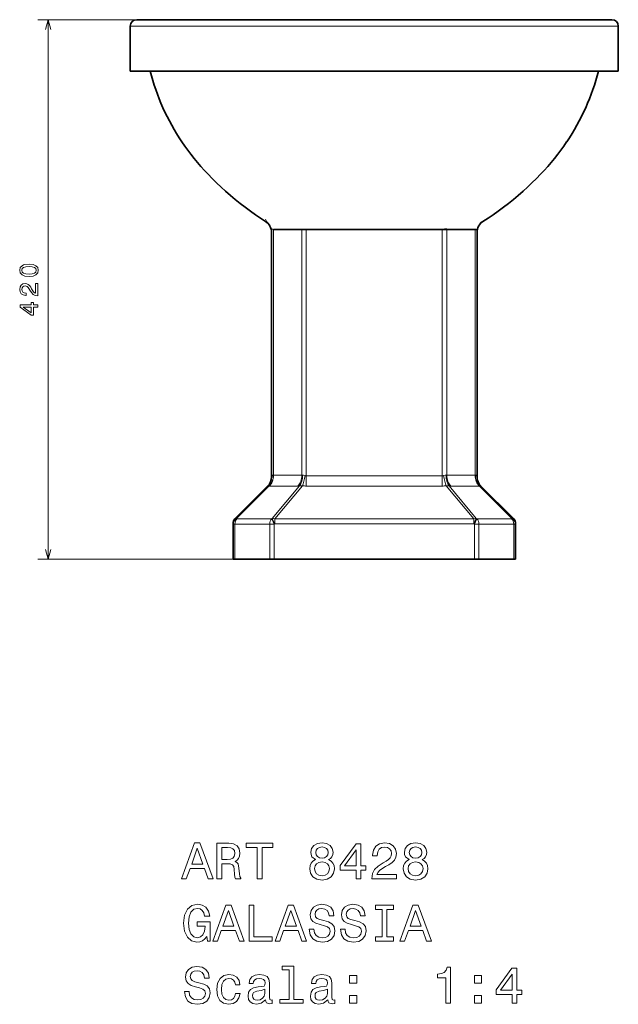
# Model space of a CAD drawing. Extents: x 28 to 371, y 36 to 272.
# Tile 1 of 2: x 28 to 145, y 66 to 258. Entities that reach past the tile are written whole.
import ezdxf

# ---------------------------------------------------------------- set-up
doc = ezdxf.new("R2010")
doc.units = 0

msp = doc.modelspace()

# ---------------------------------------------------------------- linework, layer by layer
at = {"color": 7, "lineweight": 13}
for p, q in [((95.39, 257.59), (31.89, 257.59)), ((33.89, 152.59), (33.89, 257.59)), ((49.89, 256.34), (97.39, 256.34)), ((144.89, 256.34), (97.39, 256.34)), ((77.76, 216.76), (77.76, 168.94)), ((83.28, 216.87), (83.28, 168.94)), ((84.16, 216.66), (84.16, 168.84)), ((110.63, 216.66), (110.63, 168.84)), ((111.51, 216.87), (111.51, 168.94)), ((117.03, 216.76), (117.03, 168.94)), ((95.39, 152.59), (31.89, 152.59))]:
    msp.add_line(p, q, dxfattribs=at)
at = {"color": 7, "lineweight": 35}
for p, q in [((51.14, 257.59), (97.39, 257.59)), ((143.64, 257.59), (97.39, 257.59)), ((49.89, 247.59), (97.39, 247.59)), ((144.89, 247.59), (97.39, 247.59)), ((77.39, 216.69), (77.39, 168.62)), ((77.76, 216.76), (117.46, 216.76)), ((117.39, 216.69), (117.39, 168.62))]:
    msp.add_line(p, q, dxfattribs=at)
at = {"color": 7, "lineweight": 35, "ltscale": 9.98497e-05}
msp.add_line((56.76, 257.59), (56.77, 257.59), dxfattribs=at)
at = {"color": 7, "lineweight": 35, "ltscale": 0.042586}
msp.add_line((59.98, 257.59), (61.68, 257.59), dxfattribs=at)
at = {"color": 7, "lineweight": 35, "ltscale": 0.042587}
msp.add_line((134.81, 257.59), (133.11, 257.59), dxfattribs=at)
at = {"color": 7, "lineweight": 35, "ltscale": 9.99451e-05}
msp.add_line((138.02, 257.59), (138.02, 257.59), dxfattribs=at)
at = {"color": 7, "lineweight": 35, "ltscale": 0.21875}
for p, q in [((49.89, 256.34), (49.89, 247.59)), ((144.89, 247.59), (144.89, 256.34))]:
    msp.add_line(p, q, dxfattribs=at)
at = {"color": 7, "lineweight": 13, "ltscale": 0.002443}
for p, q in [((77.39, 168.62), (77.42, 168.72)), ((77.42, 168.72), (77.39, 168.62)), ((117.36, 168.72), (117.39, 168.62))]:
    msp.add_line(p, q, dxfattribs=at)
at = {"color": 7, "lineweight": 13, "ltscale": 0.000548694}
for p, q in [((77.74, 168.94), (77.76, 168.94)), ((117.05, 168.94), (117.03, 168.94)), ((117.03, 168.94), (117.05, 168.94))]:
    msp.add_line(p, q, dxfattribs=at)
at = {"color": 7, "lineweight": 13, "ltscale": 0.137944}
for p, q in [((83.28, 168.94), (77.76, 168.94)), ((111.51, 168.94), (117.03, 168.94)), ((82.48, 166.85), (76.96, 166.85)), ((112.31, 166.85), (117.83, 166.85))]:
    msp.add_line(p, q, dxfattribs=at)
at = {"color": 7, "lineweight": 13, "ltscale": 0.330806}
for p, q in [((97.39, 168.84), (84.16, 168.84)), ((97.39, 168.84), (110.63, 168.84)), ((97.39, 166.84), (84.16, 166.84)), ((97.39, 166.84), (110.63, 166.84))]:
    msp.add_line(p, q, dxfattribs=at)
at = {"color": 7, "lineweight": 13, "ltscale": 0.05}
for p, q in [((84.16, 166.84), (84.16, 168.84)), ((110.63, 166.84), (110.63, 168.84))]:
    msp.add_line(p, q, dxfattribs=at)
at = {"color": 7, "lineweight": 35, "ltscale": 0.22961}
for p, q in [((76.75, 166.95), (70.26, 160.45)), ((118.03, 166.95), (124.53, 160.45))]:
    msp.add_line(p, q, dxfattribs=at)
at = {"color": 7, "lineweight": 13, "ltscale": 0.220331}
for p, q in [((76.89, 166.85), (70.66, 160.62)), ((117.89, 166.85), (124.13, 160.62))]:
    msp.add_line(p, q, dxfattribs=at)
at = {"color": 7, "lineweight": 13, "ltscale": 0.001645}
for p, q in [((76.89, 166.85), (76.96, 166.85)), ((76.96, 166.85), (76.89, 166.85)), ((117.89, 166.85), (117.83, 166.85)), ((117.83, 166.85), (117.89, 166.85))]:
    msp.add_line(p, q, dxfattribs=at)
at = {"color": 7, "lineweight": 13, "ltscale": 0.206931}
for p, q in [((82.84, 166.87), (77.54, 160.51)), ((111.95, 166.87), (117.25, 160.51))]:
    msp.add_line(p, q, dxfattribs=at)
at = {"color": 7, "lineweight": 13, "ltscale": 0.209434}
for p, q in [((83.39, 166.9), (78.02, 160.46)), ((111.4, 166.9), (116.76, 160.46))]:
    msp.add_line(p, q, dxfattribs=at)
at = {"color": 7, "lineweight": 13, "ltscale": 0.013701}
for p, q in [((83.39, 166.9), (82.84, 166.87)), ((111.4, 166.9), (111.95, 166.87))]:
    msp.add_line(p, q, dxfattribs=at)
at = {"color": 7, "lineweight": 35, "ltscale": 0.003976}
for p, q in [((69.89, 159.57), (69.89, 159.41)), ((124.89, 159.57), (124.89, 159.41))]:
    msp.add_line(p, q, dxfattribs=at)
at = {"color": 7, "lineweight": 35, "ltscale": 0.17058}
for p, q in [((69.89, 152.59), (69.89, 159.41)), ((124.89, 152.59), (124.89, 159.41))]:
    msp.add_line(p, q, dxfattribs=at)
at = {"color": 7, "lineweight": 13, "ltscale": 0.009153}
for p, q in [((69.89, 159.41), (70.26, 159.41)), ((124.89, 159.41), (124.53, 159.41))]:
    msp.add_line(p, q, dxfattribs=at)
at = {"color": 7, "lineweight": 13, "ltscale": 0.17058}
for p, q in [((70.26, 152.59), (70.26, 159.41)), ((77.03, 152.59), (77.03, 159.41)), ((77.91, 152.59), (77.91, 159.41)), ((116.88, 152.59), (116.88, 159.41)), ((117.76, 152.59), (117.76, 159.41)), ((124.53, 152.59), (124.53, 159.41))]:
    msp.add_line(p, q, dxfattribs=at)
at = {"color": 7, "lineweight": 13, "ltscale": 0.169194}
for p, q in [((77.03, 159.41), (70.26, 159.41)), ((77.43, 160.46), (70.66, 160.46)), ((117.36, 160.46), (124.13, 160.46)), ((117.76, 159.41), (124.53, 159.41))]:
    msp.add_line(p, q, dxfattribs=at)
at = {"color": 7, "lineweight": 13, "ltscale": 0.003976}
for p, q in [((70.66, 160.62), (70.66, 160.46)), ((124.13, 160.62), (124.13, 160.46))]:
    msp.add_line(p, q, dxfattribs=at)
at = {"color": 7, "lineweight": 13, "ltscale": 0.022097}
for p, q in [((77.03, 159.41), (77.91, 159.41)), ((117.76, 159.41), (116.88, 159.41))]:
    msp.add_line(p, q, dxfattribs=at)
at = {"color": 7, "lineweight": 13, "ltscale": 0.003091}
for p, q in [((77.54, 160.51), (77.43, 160.46)), ((78.02, 159.46), (77.91, 159.41)), ((116.76, 159.46), (116.88, 159.41)), ((117.25, 160.51), (117.36, 160.46))]:
    msp.add_line(p, q, dxfattribs=at)
at = {"color": 7, "lineweight": 13, "ltscale": 0.028822}
for p, q in [((77.43, 160.46), (77.91, 159.41)), ((77.54, 160.51), (78.02, 159.46)), ((117.25, 160.51), (116.76, 159.46)), ((117.36, 160.46), (116.88, 159.41))]:
    msp.add_line(p, q, dxfattribs=at)
at = {"color": 7, "lineweight": 13, "ltscale": 0.025}
for p, q in [((78.02, 160.46), (78.02, 159.46)), ((116.76, 160.46), (116.76, 159.46))]:
    msp.add_line(p, q, dxfattribs=at)
at = {"color": 7, "lineweight": 13, "ltscale": 0.484249}
for p, q in [((97.39, 160.46), (78.02, 160.46)), ((97.39, 159.46), (78.02, 159.46)), ((97.39, 160.46), (116.76, 160.46)), ((97.39, 159.46), (116.76, 159.46))]:
    msp.add_line(p, q, dxfattribs=at)
at = {"color": 7, "lineweight": 35, "ltscale": 0.009153}
for p, q in [((69.89, 152.59), (70.26, 152.59)), ((124.89, 152.59), (124.53, 152.59))]:
    msp.add_line(p, q, dxfattribs=at)
at = {"color": 7, "lineweight": 35, "ltscale": 0.169194}
for p, q in [((77.03, 152.59), (70.26, 152.59)), ((117.76, 152.59), (124.53, 152.59))]:
    msp.add_line(p, q, dxfattribs=at)
at = {"color": 7, "lineweight": 35, "ltscale": 0.022097}
for p, q in [((77.03, 152.59), (77.91, 152.59)), ((117.76, 152.59), (116.88, 152.59))]:
    msp.add_line(p, q, dxfattribs=at)
at = {"color": 7, "lineweight": 35, "ltscale": 0.487056}
for q in [(77.91, 152.59), (116.88, 152.59)]:
    msp.add_line((97.39, 152.59), q, dxfattribs=at)
at = {"color": 7, "lineweight": 13}
for points in [[(34.4, 255.66), (33.89, 257.59), (33.37, 255.66)], [(76.22, 218.76), (76.26, 218.62), (76.31, 218.49), (76.35, 218.4), (76.4, 218.33)], [(77.76, 216.76), (77.67, 216.81), (77.59, 216.84), (77.51, 216.85), (77.47, 216.84), (77.43, 216.82), (77.4, 216.77), (77.39, 216.69)], [(110.63, 216.66), (110.84, 216.79), (110.95, 216.83), (111.05, 216.87), (111.19, 216.9), (111.32, 216.91), (111.44, 216.89), (111.51, 216.87)], [(117.03, 216.76), (117.12, 216.81), (117.2, 216.84), (117.27, 216.85), (117.32, 216.84), (117.35, 216.82), (117.38, 216.77), (117.39, 216.69)], [(77.74, 168.94), (77.64, 168.94), (77.56, 168.9), (77.5, 168.85), (77.45, 168.79), (77.42, 168.72)], [(117.05, 168.94), (117.14, 168.94), (117.22, 168.9), (117.29, 168.85), (117.33, 168.79), (117.36, 168.72)], [(76.89, 166.85), (76.8, 166.87), (76.77, 166.89), (76.75, 166.9), (76.74, 166.91), (76.74, 166.92), (76.74, 166.93), (76.75, 166.95)], [(117.89, 166.85), (117.99, 166.87), (118.02, 166.89), (118.04, 166.9), (118.04, 166.91), (118.05, 166.92), (118.05, 166.93), (118.03, 166.95)], [(33.37, 154.52), (33.89, 152.59), (34.4, 154.52)]]:
    msp.add_lwpolyline(points, dxfattribs=at)
at = {"color": 7, "lineweight": 35}
for points in [[(65.03, 227.51), (65.85, 226.66), (66.7, 225.82), (67.56, 225), (68.45, 224.2), (69.37, 223.39), (70.32, 222.6), (71.28, 221.83), (72.25, 221.08), (73.26, 220.34), (74.27, 219.63), (75.26, 218.95), (76.24, 218.31)], [(129.76, 227.51), (128.94, 226.66), (128.09, 225.82), (127.22, 225), (126.34, 224.2), (125.41, 223.39), (124.47, 222.6), (123.5, 221.83), (122.53, 221.08), (121.53, 220.34), (120.52, 219.63), (119.53, 218.95), (118.54, 218.31)]]:
    msp.add_lwpolyline(points, dxfattribs=at)
at = {"color": 7, "lineweight": 13}
for points in [[(30.18, 207.61), (30.97, 207.69), (31.53, 207.92), (31.88, 208.3), (31.99, 208.82), (31.88, 209.34), (31.53, 209.72), (30.97, 209.95), (30.18, 210.04), (29.39, 209.95), (29.08, 209.86), (28.82, 209.72), (28.48, 209.34), (28.36, 208.82), (28.48, 208.3), (28.82, 207.92), (29.39, 207.69)], [(30.18, 208.09), (29.57, 208.13), (29.13, 208.26), (28.87, 208.49), (28.78, 208.82), (28.87, 209.16), (29.13, 209.38), (29.57, 209.51), (30.18, 209.55), (30.79, 209.51), (31.23, 209.38), (31.49, 209.16), (31.57, 208.82), (31.49, 208.49), (31.23, 208.26), (30.79, 208.13)], [(31.89, 203.86), (31.89, 206.26), (31.45, 206.26), (31.45, 204.36), (31.22, 204.47), (31.02, 204.65), (30.66, 205.21), (30.51, 205.51), (30.29, 205.84), (30.04, 206.08), (29.74, 206.21), (29.4, 206.26), (28.98, 206.18), (28.65, 205.94), (28.44, 205.58), (28.36, 205.11), (28.45, 204.62), (28.68, 204.26), (29.06, 204.02), (29.56, 203.94), (29.63, 203.94), (29.63, 204.4), (29.59, 204.4), (29.25, 204.44), (29, 204.58), (28.83, 204.8), (28.78, 205.08), (28.83, 205.38), (28.96, 205.59), (29.15, 205.73), (29.4, 205.78), (29.63, 205.75), (29.83, 205.65), (30, 205.49), (30.15, 205.27), (30.31, 204.97), (30.63, 204.48), (30.96, 204.13), (31.36, 203.92), (31.87, 203.86)], [(31.89, 201.63), (31.89, 202.08), (31.02, 202.08), (31.02, 202.58), (30.62, 202.58), (30.62, 202.08), (28.46, 202.08), (28.46, 201.63), (30.57, 200.09), (31.02, 200.09), (31.02, 201.63)], [(30.62, 200.52), (29.05, 201.63), (30.62, 201.63)], [(59.86, 90.38), (60.79, 90.38), (61.53, 92.43), (64.32, 92.43), (65.06, 90.38), (66.01, 90.38), (63.44, 97.39), (62.41, 97.39)], [(61.85, 93.29), (62.93, 96.38), (64.01, 93.29)], [(66.75, 90.38), (67.69, 90.38), (67.69, 93.33), (68.65, 93.33), (69.35, 93.3), (69.8, 93.16), (70.04, 92.83), (70.14, 92.23), (70.19, 91.32), (70.25, 90.73), (70.37, 90.38), (71.43, 90.38), (71.43, 90.57), (71.2, 90.85), (71.12, 91.37), (71.05, 92.5), (70.88, 93.34), (70.64, 93.6), (70.28, 93.79), (70.69, 94.05), (70.97, 94.4), (71.15, 94.84), (71.21, 95.38), (71.07, 96.23), (70.67, 96.86), (70, 97.24), (69.09, 97.38), (66.75, 97.38)], [(68.83, 96.52), (69.44, 96.46), (69.88, 96.27), (70.15, 95.91), (70.24, 95.36), (70.14, 94.77), (69.87, 94.42), (69.4, 94.24), (68.77, 94.19), (67.69, 94.19), (67.69, 96.52)], [(74.61, 90.38), (75.54, 90.38), (75.54, 96.53), (77.66, 96.53), (77.66, 97.38), (72.48, 97.38), (72.48, 96.53), (74.61, 96.53)], [(85.97, 94.15), (85.45, 93.87), (85.1, 93.47), (84.88, 92.98), (84.81, 92.38), (84.97, 91.49), (85.43, 90.79), (86.19, 90.35), (87.22, 90.17), (88.24, 90.35), (88.99, 90.79), (89.46, 91.49), (89.63, 92.38), (89.55, 92.98), (89.34, 93.47), (88.97, 93.87), (88.47, 94.15), (88.87, 94.39), (89.15, 94.72), (89.33, 95.13), (89.39, 95.62), (89.22, 96.34), (88.8, 96.91), (88.11, 97.28), (87.22, 97.43), (86.31, 97.28), (85.62, 96.91), (85.19, 96.34), (85.04, 95.62), (85.09, 95.13), (85.26, 94.72)], [(86, 95.54), (86.08, 95.98), (86.32, 96.33), (86.7, 96.54), (87.22, 96.62), (87.72, 96.54), (88.1, 96.33), (88.35, 95.98), (88.44, 95.54), (88.35, 95.09), (88.1, 94.73), (87.72, 94.5), (87.22, 94.43), (86.7, 94.51), (86.32, 94.73), (86.08, 95.09)], [(93.84, 90.38), (94.75, 90.38), (94.75, 92.11), (95.75, 92.11), (95.75, 92.92), (94.75, 92.92), (94.75, 97.22), (93.83, 97.22), (90.77, 93), (90.77, 92.11), (93.84, 92.11)], [(91.61, 92.92), (93.84, 96.05), (93.84, 92.92)], [(96.9, 90.38), (101.71, 90.38), (101.71, 91.24), (97.91, 91.24), (98.12, 91.72), (98.48, 92.11), (99.6, 92.83), (100.2, 93.13), (100.86, 93.56), (101.34, 94.07), (101.61, 94.66), (101.71, 95.34), (101.54, 96.19), (101.07, 96.85), (100.34, 97.27), (99.4, 97.43), (98.43, 97.25), (97.7, 96.78), (97.22, 96.02), (97.06, 95.03), (97.06, 94.88), (97.98, 94.88), (97.98, 94.96), (98.07, 95.65), (98.34, 96.16), (98.78, 96.48), (99.35, 96.59), (99.94, 96.49), (100.37, 96.24), (100.65, 95.84), (100.75, 95.35), (100.68, 94.88), (100.49, 94.49), (100.17, 94.15), (99.72, 93.85), (99.13, 93.52), (98.14, 92.9), (97.44, 92.23), (97.03, 91.42), (96.9, 90.41)], [(104.18, 94.15), (103.67, 93.87), (103.31, 93.47), (103.09, 92.98), (103.02, 92.38), (103.18, 91.49), (103.65, 90.79), (104.4, 90.35), (105.43, 90.17), (106.45, 90.35), (107.21, 90.79), (107.67, 91.49), (107.84, 92.38), (107.76, 92.98), (107.55, 93.47), (107.19, 93.87), (106.68, 94.15), (107.09, 94.39), (107.37, 94.72), (107.54, 95.13), (107.6, 95.62), (107.44, 96.34), (107.02, 96.91), (106.33, 97.28), (105.43, 97.43), (104.53, 97.28), (103.84, 96.91), (103.41, 96.34), (103.25, 95.62), (103.3, 95.13), (103.48, 94.72)], [(104.21, 95.54), (104.29, 95.98), (104.54, 96.33), (104.92, 96.54), (105.43, 96.62), (105.94, 96.54), (106.32, 96.33), (106.56, 95.98), (106.65, 95.54), (106.56, 95.09), (106.32, 94.73), (105.94, 94.5), (105.43, 94.43), (104.92, 94.51), (104.54, 94.73), (104.29, 95.09)], [(85.77, 92.4), (85.87, 92.94), (86.16, 93.34), (86.61, 93.6), (87.22, 93.69), (87.81, 93.6), (88.27, 93.34), (88.56, 92.94), (88.66, 92.4), (88.56, 91.83), (88.27, 91.39), (87.81, 91.11), (87.22, 91.02), (86.61, 91.11), (86.16, 91.39), (85.87, 91.83)], [(103.99, 92.4), (104.08, 92.94), (104.37, 93.34), (104.83, 93.6), (105.43, 93.69), (106.03, 93.6), (106.48, 93.34), (106.77, 92.94), (106.88, 92.4), (106.77, 91.83), (106.48, 91.39), (106.03, 91.11), (105.43, 91.02), (104.83, 91.11), (104.37, 91.39), (104.08, 91.83)], [(64.77, 79.22), (64.95, 78.28), (65.45, 78.28), (65.45, 82.06), (62.9, 82.06), (62.9, 81.21), (64.47, 81.21), (64.47, 81.15), (64.35, 80.22), (64.03, 79.53), (63.53, 79.1), (62.92, 78.96), (62.23, 79.14), (61.7, 79.68), (61.36, 80.58), (61.23, 81.81), (61.35, 83.03), (61.69, 83.93), (62.23, 84.48), (62.97, 84.67), (63.47, 84.57), (63.89, 84.28), (64.19, 83.81), (64.36, 83.17), (65.36, 83.17), (65.1, 84.14), (64.6, 84.87), (63.91, 85.31), (63.03, 85.47), (61.88, 85.22), (61.01, 84.49), (60.46, 83.33), (60.27, 81.78), (60.46, 80.23), (61.01, 79.07), (61.83, 78.33), (62.86, 78.09), (63.43, 78.17), (63.95, 78.37), (64.39, 78.73)], [(65.93, 78.28), (66.86, 78.28), (67.6, 80.34), (70.39, 80.34), (71.13, 78.28), (72.08, 78.28), (69.52, 85.29), (68.49, 85.29)], [(73.03, 78.28), (77.52, 78.28), (77.52, 79.13), (73.95, 79.13), (73.95, 85.28), (73.03, 85.28)], [(78.08, 78.28), (79.01, 78.28), (79.74, 80.34), (82.54, 80.34), (83.27, 78.28), (84.22, 78.28), (81.66, 85.29), (80.63, 85.29)], [(85.62, 80.59), (84.71, 80.59), (84.91, 79.52), (85.41, 78.74), (86.19, 78.26), (87.24, 78.09), (88.28, 78.25), (89.05, 78.7), (89.55, 79.39), (89.73, 80.31), (89.58, 81.14), (89.15, 81.67), (88.47, 82.02), (87.55, 82.29), (86.76, 82.48), (86.25, 82.7), (85.96, 83.02), (85.87, 83.53), (85.96, 83.98), (86.22, 84.32), (86.62, 84.56), (87.18, 84.64), (87.74, 84.54), (88.19, 84.26), (88.48, 83.81), (88.62, 83.19), (89.54, 83.19), (89.54, 83.21), (89.38, 84.16), (88.9, 84.87), (88.16, 85.31), (87.15, 85.46), (86.24, 85.31), (85.53, 84.89), (85.08, 84.23), (84.92, 83.39), (85.05, 82.63), (85.43, 82.11), (86.04, 81.77), (86.86, 81.51), (87.68, 81.28), (88.3, 81.06), (88.67, 80.73), (88.8, 80.21), (88.68, 79.67), (88.37, 79.27), (87.89, 79.02), (87.28, 78.94), (86.59, 79.05), (86.07, 79.37), (85.73, 79.9)], [(91.7, 80.59), (90.78, 80.59), (90.98, 79.52), (91.48, 78.74), (92.26, 78.26), (93.31, 78.09), (94.35, 78.25), (95.12, 78.7), (95.62, 79.39), (95.8, 80.31), (95.65, 81.14), (95.23, 81.67), (94.54, 82.02), (93.62, 82.29), (92.84, 82.48), (92.32, 82.7), (92.03, 83.02), (91.94, 83.53), (92.03, 83.98), (92.29, 84.32), (92.69, 84.56), (93.25, 84.64), (93.81, 84.54), (94.26, 84.26), (94.55, 83.81), (94.69, 83.19), (95.61, 83.19), (95.61, 83.21), (95.45, 84.16), (94.97, 84.87), (94.23, 85.31), (93.22, 85.46), (92.31, 85.31), (91.6, 84.89), (91.15, 84.23), (90.99, 83.39), (91.12, 82.63), (91.5, 82.11), (92.11, 81.77), (92.94, 81.51), (93.75, 81.28), (94.37, 81.06), (94.74, 80.73), (94.87, 80.21), (94.75, 79.67), (94.44, 79.27), (93.96, 79.02), (93.35, 78.94), (92.66, 79.05), (92.14, 79.37), (91.81, 79.9)], [(98.9, 79.13), (97.61, 79.13), (97.61, 78.28), (101.12, 78.28), (101.12, 79.13), (99.83, 79.13), (99.83, 84.43), (101.12, 84.43), (101.12, 85.28), (97.61, 85.28), (97.61, 84.43), (98.9, 84.43)], [(102.37, 78.28), (103.29, 78.28), (104.03, 80.34), (106.83, 80.34), (107.56, 78.28), (108.51, 78.28), (105.95, 85.29), (104.92, 85.29)], [(67.92, 81.2), (69, 84.28), (70.08, 81.2)], [(80.07, 81.2), (81.14, 84.28), (82.22, 81.2)], [(104.35, 81.2), (105.43, 84.28), (106.51, 81.2)], [(61.34, 68.5), (60.42, 68.5), (60.62, 67.43), (61.12, 66.64), (61.9, 66.17), (62.95, 66), (63.99, 66.16), (64.76, 66.6), (65.26, 67.3), (65.44, 68.22), (65.29, 69.04), (64.87, 69.58), (64.18, 69.93), (63.26, 70.19), (62.47, 70.38), (61.96, 70.61), (61.67, 70.93), (61.58, 71.43), (61.67, 71.89), (61.93, 72.23), (62.33, 72.46), (62.89, 72.54), (63.45, 72.44), (63.9, 72.17), (64.19, 71.72), (64.33, 71.1), (65.25, 71.1), (65.25, 71.12), (65.09, 72.07), (64.61, 72.77), (63.87, 73.22), (62.86, 73.37), (61.95, 73.22), (61.24, 72.79), (60.79, 72.14), (60.63, 71.29), (60.76, 70.54), (61.14, 70.02), (61.75, 69.68), (62.58, 69.42), (63.39, 69.18), (64.01, 68.96), (64.38, 68.64), (64.51, 68.11), (64.39, 67.58), (64.08, 67.18), (63.6, 66.92), (62.99, 66.84), (62.3, 66.95), (61.78, 67.28), (61.45, 67.8)], [(80.82, 72.68), (80.82, 66.93), (79, 66.93), (79, 66.19), (83.53, 66.19), (83.53, 66.93), (81.71, 66.93), (81.71, 73.43), (79.43, 73.43), (79.43, 72.68)], [(111.32, 66.19), (112.24, 66.19), (112.24, 73.24), (111.56, 73.24), (111.37, 72.62), (111.01, 72.21), (110.46, 71.97), (109.69, 71.89), (109.69, 71.17), (111.32, 71.17)], [(124.2, 66.19), (125.11, 66.19), (125.11, 67.92), (126.11, 67.92), (126.11, 68.73), (125.11, 68.73), (125.11, 73.04), (124.19, 73.04), (121.13, 68.81), (121.13, 67.92), (124.2, 67.92)], [(70.36, 69.81), (71.24, 69.81), (71.06, 70.62), (70.62, 71.25), (69.95, 71.65), (69.07, 71.8), (68.1, 71.59), (67.37, 71.03), (66.9, 70.11), (66.74, 68.88), (66.89, 67.66), (67.35, 66.75), (68.06, 66.19), (69.04, 66), (69.91, 66.15), (70.58, 66.57), (71.05, 67.24), (71.25, 68.12), (70.4, 68.12), (70.25, 67.56), (69.97, 67.14), (69.57, 66.87), (69.07, 66.79), (68.46, 66.92), (68.01, 67.33), (67.74, 67.98), (67.65, 68.91), (67.74, 69.82), (68.02, 70.48), (68.48, 70.88), (69.07, 71.02), (69.6, 70.93), (69.99, 70.7), (70.25, 70.31)], [(76.2, 66.89), (76.2, 66.86), (76.25, 66.52), (76.4, 66.28), (77.04, 66.09), (77.53, 66.17), (77.53, 66.85), (77.32, 66.82), (77.04, 66.95), (76.99, 67.36), (76.99, 70.16), (76.87, 70.88), (76.52, 71.38), (75.9, 71.69), (75.03, 71.8), (74.19, 71.68), (73.56, 71.33), (73.17, 70.8), (73.04, 70.09), (73.04, 70.03), (73.83, 70.03), (73.9, 70.45), (74.12, 70.76), (74.49, 70.94), (75, 71.01), (75.5, 70.96), (75.85, 70.81), (76.06, 70.55), (76.13, 70.18), (76.09, 69.76), (75.93, 69.55), (75.53, 69.45), (74.77, 69.37), (73.9, 69.18), (73.29, 68.86), (72.92, 68.36), (72.81, 67.61), (72.91, 66.94), (73.23, 66.45), (73.73, 66.14), (74.43, 66.03), (75.37, 66.24)], [(88.35, 66.89), (88.35, 66.86), (88.4, 66.52), (88.55, 66.28), (89.18, 66.09), (89.68, 66.17), (89.68, 66.85), (89.47, 66.82), (89.18, 66.95), (89.13, 67.36), (89.13, 70.16), (89.01, 70.88), (88.66, 71.38), (88.04, 71.69), (87.18, 71.8), (86.33, 71.68), (85.7, 71.33), (85.31, 70.8), (85.18, 70.09), (85.18, 70.03), (85.98, 70.03), (86.05, 70.45), (86.27, 70.76), (86.63, 70.94), (87.15, 71.01), (87.64, 70.96), (87.99, 70.81), (88.21, 70.55), (88.28, 70.18), (88.24, 69.76), (88.07, 69.55), (87.67, 69.45), (86.91, 69.37), (86.05, 69.18), (85.43, 68.86), (85.07, 68.36), (84.96, 67.61), (85.06, 66.94), (85.37, 66.45), (85.88, 66.14), (86.57, 66.03), (87.51, 66.24)], [(92.59, 70.1), (93.99, 70.1), (93.99, 71.6), (92.59, 71.6)], [(116.88, 70.1), (118.27, 70.1), (118.27, 71.6), (116.88, 71.6)], [(121.97, 68.73), (124.2, 71.87), (124.2, 68.73)], [(76.1, 68.08), (75.98, 67.56), (75.66, 67.16), (75.17, 66.89), (74.58, 66.8), (74.2, 66.85), (73.92, 67.02), (73.75, 67.3), (73.7, 67.69), (73.74, 68.04), (73.9, 68.3), (74.55, 68.58), (75.37, 68.7), (76.1, 68.94)], [(88.25, 68.08), (88.12, 67.56), (87.8, 67.16), (87.32, 66.89), (86.72, 66.8), (86.34, 66.85), (86.07, 67.02), (85.9, 67.3), (85.85, 67.69), (85.89, 68.04), (86.05, 68.3), (86.69, 68.58), (87.51, 68.7), (88.25, 68.94)], [(92.59, 66.19), (93.99, 66.19), (93.99, 67.69), (92.59, 67.69)], [(116.88, 66.19), (118.27, 66.19), (118.27, 67.69), (116.88, 67.69)]]:
    msp.add_lwpolyline(points, close=True, dxfattribs=at)
at = {"color": 7, "lineweight": 35}
for centre, radius, start, end in [((51.14, 256.34), 1.25, 90, 180), ((64.89, 256.34), 1.25, 90, 90.3981), ((129.89, 256.34), 1.25, 89.6019, 90), ((143.64, 256.34), 1.25, 360, 90), ((74.89, 216.2), 2.5, 0.1532, 57.3431), ((119.89, 216.2), 2.5, 122.6569, 179.9995), ((74.89, 168.62), 2.5, 315, 0), ((119.89, 168.62), 2.5, 180, 225), ((71.14, 159.57), 1.25, 135, 180), ((123.64, 159.57), 1.25, 0, 45)]:
    msp.add_arc(centre, radius, start, end, dxfattribs=at)
at = {"color": 7, "lineweight": 13}
for centre, radius, start, end in [((76.44, 217.33), 1, 92.1608, 101.4971), ((74.89, 216.34), 2.5, 0.076, 52.8199), ((119.89, 216.34), 2.5, 127.1801, 179.9975), ((118.34, 217.33), 1, 78.5029, 87.8392), ((83.27, 169.34), 0.401, 270.8174, 288.4501), ((84.17, 169.44), 0.598, 243.8951, 269.5133), ((110.62, 169.44), 0.598, 270.4867, 296.1049), ((111.51, 169.34), 0.401, 251.5499, 269.1826), ((82.46, 170.31), 3.46, 270.2131, 276.2477), ((84.16, 171.8), 4.96, 261.0317, 270.019), ((110.63, 171.8), 4.96, 269.981, 278.9683), ((112.32, 170.31), 3.46, 263.7523, 269.7869)]:
    msp.add_arc(centre, radius, start, end, dxfattribs=at)
for centre, major_axis, ratio, start_param, end_param in [((64.42, 256.34), (0, 1.25), 0.811594, 0, 0.006737), ((130.36, 256.34), (0, 1.25), 0.811594, 6.276448, 6.283185), ((74.99, 168.72), (1.77, -1.77), 0.952307, 0.000008, 0.80983), ((74.99, 168.72), (1.77, -1.77), 0.952307, 6.283185, 7.093008), ((75.93, 168.94), (-0.06, -2.5), 0.724554, 0.595318, 1.58804), ((75.99, 168.94), (0, -2.5), 0.707107, 0.578281, 1.570796), ((81.51, 168.94), (0, -2.5), 0.707107, 0.578281, 1.570796), ((81.87, 168.96), (0.26, -2.49), 0.608023, 0.508443, 1.506383), ((83.39, 168.9), (-0.39, -2.47), 0.204144, 0.659735, 1.603111), ((84.35, 166.54), (0.99, -2.41), 0.431907, 2.697902, 3.106287), ((110.44, 166.54), (-0.99, -2.41), 0.431907, 3.176898, 3.585283), ((111.4, 168.9), (0.39, -2.47), 0.204144, 4.680074, 5.62345), ((112.91, 168.96), (-0.26, -2.49), 0.608023, 4.776802, 5.774743), ((113.28, 168.94), (0, -2.5), 0.707107, 4.712389, 5.704905), ((118.79, 168.94), (0, -2.5), 0.707107, 4.712389, 5.704905), ((118.86, 168.94), (0.06, -2.5), 0.724554, 4.695146, 5.687867), ((119.8, 168.72), (-1.77, -1.77), 0.952307, 5.473356, 6.283178), ((71.14, 159.57), (1.25, 0), 0.907959, 1.967623, 3.141593), ((71.14, 159.41), (1.25, 0), 0.907959, 1.967623, 3.141593), ((71.14, 159.57), (0.884, -0.884), 0.636364, 2.616797, 3.141593), ((71.14, 159.41), (0, 1.25), 0.707107, 0.578281, 1.570796), ((77.91, 159.41), (0, 1.25), 0.707107, 0.578281, 1.570796), ((78.02, 159.46), (0.96, -0.8), 0.715542, 2.10848, 2.555315), ((116.76, 159.46), (-0.96, -0.8), 0.715542, 3.727871, 4.174706), ((116.88, 159.41), (0, 1.25), 0.707107, 4.712389, 5.704905), ((123.64, 159.57), (-0.884, -0.884), 0.636364, 3.141593, 3.666388), ((123.64, 159.57), (-1.25, 0), 0.907959, 3.141593, 4.315562), ((123.64, 159.41), (0, 1.25), 0.707107, 4.712389, 5.704905), ((123.64, 159.41), (-1.25, 0), 0.907959, 3.141593, 4.315562), ((123.64, 159.57), (-0.884, -0.884), 0.636364, 3.141593, 3.151188), ((123.64, 159.57), (1.25, 0), 0.907959, 0, 0.02101), ((123.64, 159.41), (1.25, 0), 0.907959, 0, 0.009228)]:
    msp.add_ellipse(centre, major_axis=major_axis, ratio=ratio, start_param=start_param, end_param=end_param, dxfattribs=at)
at = {"color": 7, "lineweight": 35}
for centre, major_axis, ratio, start_param, end_param in [((106.41, 260.56), (53.09, 11.11), 0.89639, 3.180902, 3.491232), ((88.38, 260.56), (53.09, -11.11), 0.89639, 5.933546, 6.243875), ((423.66, 364.78), (368.86, 120.49), 0.324227, 3.233491, 3.294206), ((-228.88, 364.78), (368.86, -120.49), 0.324227, 6.130572, 6.191287)]:
    msp.add_ellipse(centre, major_axis=major_axis, ratio=ratio, start_param=start_param, end_param=end_param, dxfattribs=at)

doc.saveas('drawing.dxf')
